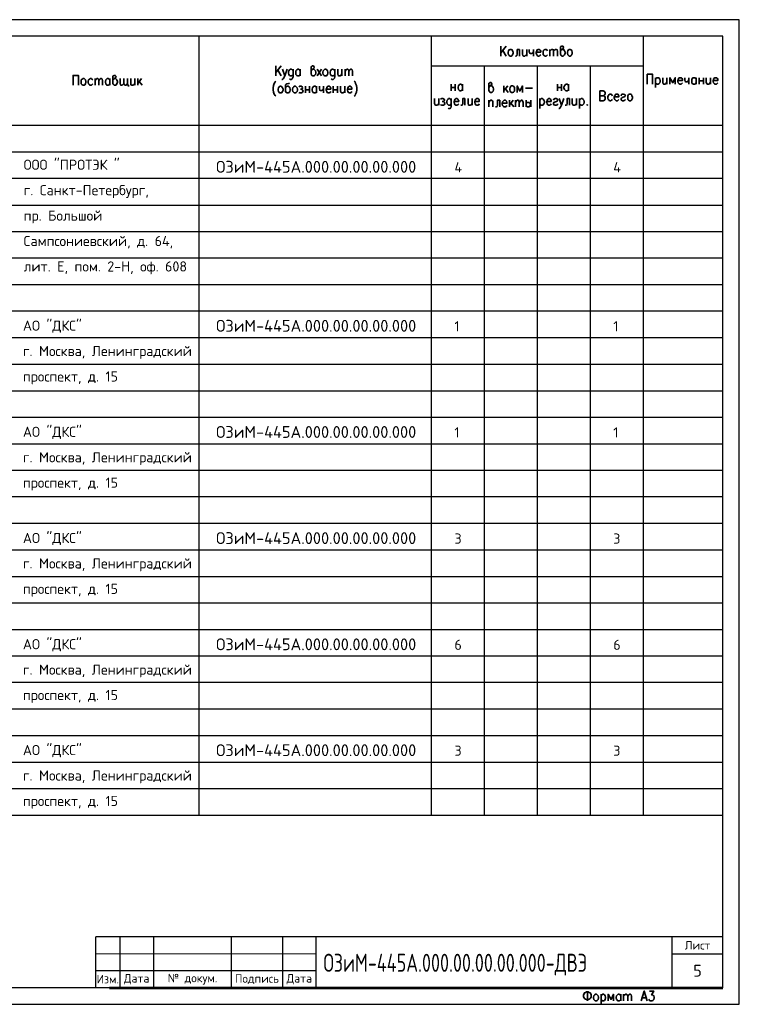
# Model space of a CAD drawing. Header units: millimetres. Extents: x -2 to 2563, y -5 to 295.
# Tile 11 of 13: x 1916 to 2135, y -5 to 295. Entities that reach past the tile are written whole.
import ezdxf

# ---------------------------------------------------------------- set-up
doc = ezdxf.new("R2010")
doc.units = ezdxf.units.MM
doc.layers.add('Cont', color=6, linetype='Continuous')
doc.styles.add('Isocpeur', font='isocpeur.ttf')
doc.styles.add('simplex', font='simplex.shx', dxfattribs={"width": 0.9})

msp = doc.modelspace()

# ---------------------------------------------------------------- linework, layer by layer
at = {"color": 7, "linetype": 'Continuous', "lineweight": 25}
for p, q in [((2135.07, 295.21), (1711.04, 295.21)), ((2135.07, -4.57), (2135.07, 295.21)), ((2130.09, 254.84), (1731.22, 254.84)), ((2130.09, 246.81), (1731.22, 246.81)), ((2130.09, 238.68), (1731.22, 238.68)), ((2130.09, 230.64), (1731.22, 230.64)), ((2130.09, 222.6), (1731.22, 222.6)), ((2130.09, 214.48), (1731.22, 214.48)), ((2130.09, 206.44), (1731.22, 206.44)), ((2130.09, 198.31), (1731.22, 198.31)), ((2130.09, 190.27), (1731.22, 190.27)), ((2130.09, 182.15), (1731.22, 182.15)), ((2130.09, 174.11), (1731.22, 174.11)), ((2130.09, 165.98), (1731.22, 165.98)), ((2130.09, 157.94), (1731.22, 157.94)), ((2130.09, 149.91), (1731.22, 149.91)), ((2130.09, 141.78), (1731.22, 141.78)), ((2130.09, 133.74), (1731.22, 133.74)), ((2130.09, 125.62), (1731.22, 125.62)), ((2130.09, 117.58), (1731.22, 117.58)), ((2130.09, 109.45), (1731.22, 109.45)), ((2130.09, 101.41), (1731.22, 101.41)), ((2130.09, 93.37), (1731.22, 93.37)), ((2130.09, 85.25), (1731.22, 85.25)), ((2130.09, 77.21), (1731.22, 77.21)), ((2130.09, 69.08), (1731.22, 69.08)), ((2130.09, 61.04), (1731.22, 61.04)), ((1711.04, -4.57), (2135.07, -4.57))]:
    msp.add_line(p, q, dxfattribs=at)
at = {"color": 7, "linetype": 'Continuous', "lineweight": 35}
for p, q in [((2064.12, 287.17), (2062.46, 285.16)), ((2062.46, 287.17), (2062.46, 284.12)), ((2064.12, 284.12), (2063.07, 285.86)), ((2068.14, 286.13), (2068.14, 284.12)), ((2070.33, 286.13), (2070.33, 284.12)), ((2072.42, 286.13), (2072.42, 284.12)), ((2077.4, 286.13), (2077.4, 284.12)), ((1995.62, 281.15), (1993.96, 279.14)), ((1993.96, 281.15), (1993.96, 278.09)), ((1995.62, 278.09), (1994.57, 279.83)), ((2001.39, 280.1), (2001.39, 278.09)), ((2006.54, 280.1), (2007.85, 278.09)), ((2007.85, 280.1), (2006.54, 278.09)), ((2014.06, 280.1), (2014.06, 278.09)), ((2015.02, 280.1), (2015.02, 278.09)), ((1938.91, 277.3), (1938.91, 275.29)), ((1943.37, 277.3), (1943.37, 275.29)), ((1951.06, 277.3), (1951.06, 275.29)), ((1951.93, 277.3), (1951.93, 275.29)), ((1953.07, 277.3), (1951.93, 275.82)), ((1952.37, 276.43), (1953.24, 275.29)), ((2109.56, 277.56), (2109.56, 274.59)), ((2113.05, 277.56), (2113.05, 275.55)), ((2119.69, 277.56), (2119.69, 275.55)), ((2121.97, 277.56), (2121.97, 275.55)), ((2122.84, 277.56), (2122.84, 275.55)), ((2122.84, 276.6), (2124.15, 276.6)), ((2124.15, 277.56), (2124.15, 275.55)), ((2126.33, 277.56), (2126.33, 275.55)), ((2002.96, 274.94), (2002.96, 272.93)), ((2002.96, 273.89), (2004.18, 273.89)), ((2004.18, 274.94), (2004.18, 272.93)), ((2006.37, 274.94), (2006.37, 272.93)), ((2008.46, 274.94), (2008.46, 272.93)), ((2011.44, 274.94), (2011.44, 272.93)), ((2011.44, 273.89), (2012.75, 273.89)), ((2012.75, 274.94), (2012.75, 272.93)), ((2014.93, 274.94), (2014.93, 272.93)), ((2047.35, 275.55), (2047.35, 273.54)), ((2047.35, 274.59), (2048.57, 274.59)), ((2048.57, 275.55), (2048.57, 273.54)), ((2050.75, 275.55), (2050.75, 273.54)), ((2063.42, 275.03), (2063.42, 273.02)), ((2064.56, 275.03), (2063.42, 273.63)), ((2063.86, 274.15), (2064.73, 273.02)), ((2069.98, 274.33), (2072.07, 274.33)), ((2079.68, 275.55), (2079.68, 273.54)), ((2079.68, 274.59), (2080.9, 274.59)), ((2080.9, 275.55), (2080.9, 273.54)), ((2083.08, 275.55), (2083.08, 273.54)), ((2043.59, 271.18), (2043.59, 269.17)), ((2051.54, 271.18), (2051.54, 269.17)), ((2053.73, 271.18), (2053.73, 269.17)), ((2058.79, 270.66), (2058.79, 268.65)), ((2062.11, 270.66), (2062.11, 268.65)), ((2065.08, 270.66), (2065.08, 268.65)), ((2066.22, 270.66), (2065.08, 269.17)), ((2066.92, 270.66), (2066.92, 268.65)), ((2070.15, 270.66), (2070.15, 268.65)), ((2071.64, 270.66), (2071.64, 268.65)), ((2074.35, 271.18), (2074.35, 268.13)), ((2083.35, 271.18), (2083.35, 269.17)), ((2085.53, 271.18), (2085.53, 269.17)), ((2086.4, 271.18), (2086.4, 268.13)), ((2065.52, 269.79), (2066.39, 268.65)), ((2088.85, -0.56), (2088.85, -3.53)), ((2092.96, -1.52), (2092.96, -4.57)), ((2098.99, -1.52), (2098.99, -3.53)), ((2099.86, -1.52), (2099.86, -3.53)), ((2105.54, -2.56), (2106.68, -2.56))]:
    msp.add_line(p, q, dxfattribs=at)
at = {"color": 7, "lineweight": 20}
msp.add_line((1939.17, 10.81), (2006.25, 10.81), dxfattribs=at)
at = {"color": 7, "linetype": 'Continuous', "lineweight": 53}
msp.add_line((1943.28, 0.49), (2130.09, 0.49), dxfattribs=at)
at = {"color": 7, "linetype": 'Continuous', "lineweight": 35}
for points in [[(2065.26, 286.13), (2065.61, 286.13), (2065.87, 286.04), (2066.05, 285.69), (2066.22, 285.34), (2066.22, 284.99), (2066.05, 284.55), (2065.87, 284.29), (2065.61, 284.12), (2065.26, 284.12), (2065, 284.29), (2064.82, 284.55), (2064.73, 284.99), (2064.73, 285.34), (2064.82, 285.69), (2065, 286.04)], [(2083.26, 286.13), (2083.61, 286.13), (2083.87, 286.04), (2084.04, 285.69), (2084.22, 285.34), (2084.22, 284.99), (2084.04, 284.55), (2083.87, 284.29), (2083.61, 284.12), (2083.26, 284.12), (2083.08, 284.29), (2082.82, 284.55), (2082.73, 284.99), (2082.73, 285.34), (2082.82, 285.69), (2083.08, 286.04)], [(2008.9, 280.1), (2009.25, 280.1), (2009.43, 279.92), (2009.69, 279.66), (2009.78, 279.22), (2009.78, 278.96), (2009.69, 278.52), (2009.43, 278.26), (2009.25, 278.09), (2008.9, 278.09), (2008.64, 278.26), (2008.38, 278.52), (2008.29, 278.96), (2008.29, 279.22), (2008.38, 279.66), (2008.64, 279.92)], [(1935.24, 277.3), (1935.59, 277.3), (1935.77, 277.13), (1936.03, 276.86), (1936.12, 276.43), (1936.12, 276.16), (1936.03, 275.73), (1935.77, 275.38), (1935.59, 275.29), (1935.24, 275.29), (1934.98, 275.38), (1934.72, 275.73), (1934.63, 276.16), (1934.63, 276.43), (1934.72, 276.86), (1934.98, 277.13)], [(1995.18, 274.94), (1995.53, 274.94), (1995.79, 274.77), (1995.97, 274.5), (1996.14, 274.07), (1996.14, 273.72), (1995.97, 273.37), (1995.79, 273.02), (1995.53, 272.93), (1995.18, 272.93), (1995.01, 273.02), (1994.75, 273.37), (1994.66, 273.72), (1994.66, 274.07), (1994.75, 274.5), (1995.01, 274.77)], [(1999.55, 274.94), (1999.9, 274.94), (2000.16, 274.77), (2000.43, 274.5), (2000.51, 274.07), (2000.51, 273.72), (2000.43, 273.37), (2000.16, 273.02), (1999.9, 272.93), (1999.55, 272.93), (1999.38, 273.02), (1999.12, 273.37), (1999.03, 273.72), (1999.03, 274.07), (1999.12, 274.5), (1999.38, 274.77)], [(2065.7, 275.03), (2066.05, 275.03), (2066.31, 274.94), (2066.57, 274.59), (2066.66, 274.15), (2066.66, 273.89), (2066.57, 273.46), (2066.31, 273.19), (2066.05, 273.02), (2065.7, 273.02), (2065.52, 273.19), (2065.26, 273.46), (2065.17, 273.89), (2065.17, 274.15), (2065.26, 274.59), (2065.52, 274.94)], [(2101.61, 272.49), (2101.96, 272.49), (2102.22, 272.41), (2102.39, 272.06), (2102.57, 271.71), (2102.57, 271.36), (2102.39, 270.92), (2102.22, 270.66), (2101.96, 270.49), (2101.61, 270.49), (2101.35, 270.66), (2101.17, 270.92), (2101.08, 271.36), (2101.08, 271.71), (2101.17, 272.06), (2101.35, 272.41)], [(2088.76, 269.44), (2088.68, 269.26), (2088.76, 269.17), (2088.85, 269.26)], [(2088.59, -0.82), (2089.03, -0.82), (2089.37, -0.99), (2089.64, -1.08), (2089.9, -1.43), (2089.99, -1.69), (2089.99, -2.3), (2089.9, -2.56), (2089.64, -2.83), (2089.37, -3), (2089.03, -3.09), (2088.59, -3.09), (2088.24, -3), (2087.98, -2.83), (2087.8, -2.56), (2087.63, -2.3), (2087.63, -1.69), (2087.8, -1.43), (2087.98, -1.08), (2088.24, -0.99)], [(2091.21, -1.52), (2091.56, -1.52), (2091.82, -1.69), (2092.08, -1.95), (2092.17, -2.39), (2092.17, -2.65), (2092.08, -3.09), (2091.82, -3.44), (2091.56, -3.53), (2091.21, -3.53), (2091.03, -3.44), (2090.77, -3.09), (2090.69, -2.65), (2090.69, -2.39), (2090.77, -1.95), (2091.03, -1.69)]]:
    msp.add_lwpolyline(points, close=True, dxfattribs=at)
for points in [[(2068.14, 286.13), (2067.44, 286.13), (2067.44, 284.73), (2067.36, 284.29), (2067.09, 284.12), (2066.92, 284.12)], [(2069.1, 286.13), (2069.1, 284.73), (2069.19, 284.29), (2069.45, 284.12), (2069.8, 284.12), (2069.98, 284.29), (2070.33, 284.73)], [(2071.11, 286.13), (2071.11, 285.43), (2071.29, 284.99), (2071.46, 284.9), (2071.81, 284.9), (2072.07, 284.99), (2072.42, 285.43)], [(2073.21, 285.34), (2074.61, 285.34), (2074.61, 285.6), (2074.52, 285.86), (2074.35, 286.04), (2074.17, 286.13), (2073.82, 286.13), (2073.56, 286.04), (2073.38, 285.69), (2073.21, 285.34), (2073.21, 284.99), (2073.38, 284.55), (2073.56, 284.29), (2073.82, 284.12), (2074.17, 284.12), (2074.35, 284.29), (2074.61, 284.55)], [(2076.71, 285.69), (2076.44, 286.04), (2076.27, 286.13), (2075.92, 286.13), (2075.66, 286.04), (2075.39, 285.69), (2075.31, 285.34), (2075.31, 284.99), (2075.39, 284.55), (2075.66, 284.29), (2075.92, 284.12), (2076.27, 284.12), (2076.44, 284.29), (2076.71, 284.55)], [(2077.4, 285.6), (2077.75, 286.04), (2077.93, 286.13), (2078.19, 286.13), (2078.45, 286.04), (2078.54, 285.6), (2078.54, 284.12)], [(2078.54, 285.6), (2078.89, 286.04), (2079.15, 286.13), (2079.33, 286.13), (2079.59, 286.04), (2079.68, 285.6), (2079.68, 284.12)], [(2080.64, 285.69), (2080.81, 286.04), (2081.07, 286.13), (2081.42, 286.47), (2081.51, 286.74), (2081.42, 287), (2081.34, 287.17), (2080.99, 287.17), (2080.72, 287), (2080.64, 286.91), (2080.64, 284.73), (2080.72, 284.47), (2080.81, 284.29), (2081.07, 284.12), (2081.42, 284.12), (2081.69, 284.29), (2081.86, 284.55), (2082.04, 284.99), (2082.04, 285.34), (2081.86, 285.69), (2081.69, 286.04), (2081.42, 286.13), (2081.07, 286.13)], [(1995.97, 280.1), (1996.67, 278.09), (1997.37, 280.1)], [(1999.2, 279.66), (1999.03, 279.83), (1998.94, 279.92), (1998.68, 280.1), (1998.42, 280.1), (1998.15, 279.92), (1997.89, 279.66), (1997.8, 279.22), (1997.8, 278.96), (1997.89, 278.52), (1998.15, 278.26), (1998.42, 278.09), (1998.68, 278.09), (1998.94, 278.26), (1999.2, 278.52)], [(1999.2, 280.1), (1999.2, 277.82), (1999.03, 277.39), (1998.94, 277.21), (1998.68, 277.04), (1998.42, 277.04), (1998.15, 277.21)], [(2001.39, 278.52), (2001.12, 278.26), (2000.95, 278.09), (2000.6, 278.09), (2000.34, 278.26), (2000.25, 278.35), (2000.08, 278.52), (1999.99, 278.96), (1999.99, 279.22), (2000.08, 279.66), (2000.34, 279.92), (2000.6, 280.1), (2000.95, 280.1), (2001.12, 279.92), (2001.39, 279.66)], [(2004.71, 279.66), (2004.97, 279.92), (2005.14, 280.1), (2005.49, 280.36), (2005.67, 280.71), (2005.49, 280.97), (2005.41, 281.15), (2005.06, 281.15), (2004.79, 280.97), (2004.71, 280.8), (2004.71, 278.7), (2004.79, 278.35), (2004.97, 278.26), (2005.14, 278.09), (2005.49, 278.09), (2005.76, 278.26), (2006.02, 278.52), (2006.11, 278.96), (2006.11, 279.22), (2006.02, 279.66), (2005.76, 279.92), (2005.49, 280.1), (2005.14, 280.1)], [(2011.87, 279.66), (2011.78, 279.83), (2011.61, 279.92), (2011.44, 280.1), (2011.09, 280.1), (2010.82, 279.92), (2010.56, 279.66), (2010.47, 279.22), (2010.47, 278.96), (2010.56, 278.52), (2010.82, 278.26), (2011.09, 278.09), (2011.44, 278.09), (2011.61, 278.26), (2011.87, 278.52)], [(2011.87, 280.1), (2011.87, 277.82), (2011.78, 277.39), (2011.61, 277.21), (2011.44, 277.04), (2011.09, 277.04), (2010.82, 277.21)], [(2012.83, 280.1), (2012.83, 278.7), (2012.92, 278.26), (2013.18, 278.09), (2013.53, 278.09), (2013.71, 278.26), (2014.06, 278.7)], [(2015.02, 279.57), (2015.37, 279.92), (2015.54, 280.1), (2015.8, 280.1), (2016.07, 279.92), (2016.15, 279.57), (2016.15, 278.09)], [(2016.15, 279.57), (2016.5, 279.92), (2016.68, 280.1), (2016.94, 280.1), (2017.2, 279.92), (2017.29, 279.57), (2017.29, 278.09)], [(1932.19, 275.29), (1932.19, 278.26), (1933.85, 278.26), (1933.85, 275.29)], [(1938.21, 276.86), (1937.95, 277.13), (1937.78, 277.3), (1937.43, 277.3), (1937.17, 277.13), (1936.9, 276.86), (1936.82, 276.43), (1936.82, 276.16), (1936.9, 275.73), (1937.17, 275.38), (1937.43, 275.29), (1937.78, 275.29), (1937.95, 275.38), (1938.21, 275.73)], [(1938.91, 276.69), (1939.26, 277.13), (1939.44, 277.3), (1939.7, 277.3), (1939.96, 277.13), (1940.05, 276.69), (1940.05, 275.29)], [(1940.05, 276.69), (1940.4, 277.13), (1940.66, 277.3), (1940.84, 277.3), (1941.1, 277.13), (1941.18, 276.69), (1941.18, 275.29)], [(1943.37, 275.73), (1943.19, 275.38), (1942.93, 275.29), (1942.58, 275.29), (1942.41, 275.38), (1942.23, 275.55), (1942.15, 275.73), (1942.06, 276.16), (1942.06, 276.43), (1942.15, 276.86), (1942.41, 277.13), (1942.58, 277.3), (1942.93, 277.3), (1943.19, 277.13), (1943.37, 276.86)], [(1944.33, 276.86), (1944.59, 277.13), (1944.77, 277.3), (1945.12, 277.56), (1945.29, 277.91), (1945.12, 278.17), (1945.03, 278.26), (1944.68, 278.26), (1944.42, 278.17), (1944.33, 278), (1944.33, 275.82), (1944.42, 275.55), (1944.59, 275.38), (1944.77, 275.29), (1945.12, 275.29), (1945.38, 275.38), (1945.55, 275.73), (1945.73, 276.16), (1945.73, 276.43), (1945.55, 276.86), (1945.38, 277.13), (1945.12, 277.3), (1944.77, 277.3)], [(1947.65, 275.82), (1947.3, 275.38), (1947.13, 275.29), (1946.86, 275.29), (1946.6, 275.38), (1946.51, 275.82), (1946.51, 277.3)], [(1948.79, 275.82), (1948.52, 275.38), (1948.26, 275.29), (1948, 275.29), (1947.83, 275.38), (1947.65, 275.82), (1947.65, 277.3)], [(1948.79, 277.3), (1948.79, 275.29), (1949.05, 275.29), (1949.05, 274.85)], [(1949.75, 277.3), (1949.75, 275.82), (1949.84, 275.38), (1950.1, 275.29), (1950.45, 275.29), (1950.71, 275.38), (1951.06, 275.82)], [(1993.96, 276.51), (1993.7, 276.25), (1993.44, 275.82), (1993.26, 275.2), (1993.09, 274.5), (1993.09, 273.89), (1993.26, 273.19), (1993.44, 272.58), (1993.7, 272.15), (1993.96, 271.88)], [(1996.67, 278.09), (1996.41, 277.48), (1996.14, 277.21), (1995.97, 277.04), (1995.79, 277.04)], [(1998.07, 275.9), (1997.89, 275.82), (1997.28, 275.64), (1997.02, 275.47), (1996.93, 275.2), (1996.93, 273.46), (1997.02, 273.19), (1997.19, 273.02), (1997.37, 272.93), (1997.72, 272.93), (1997.98, 273.02), (1998.24, 273.37), (1998.33, 273.72), (1998.33, 274.07), (1998.24, 274.5), (1998.07, 274.59), (1997.98, 274.77), (1997.72, 274.94), (1997.37, 274.94), (1997.19, 274.77), (1996.93, 274.5)], [(2017.81, 276.51), (2018.08, 276.25), (2018.25, 275.82), (2018.51, 275.2), (2018.6, 274.5), (2018.6, 273.89), (2018.51, 273.19), (2018.25, 272.58), (2018.08, 272.15), (2017.81, 271.88)], [(2058.79, 274.59), (2059.06, 274.94), (2059.23, 275.03), (2059.58, 275.38), (2059.75, 275.64), (2059.58, 275.9), (2059.49, 276.08), (2059.14, 276.08), (2058.97, 275.9), (2058.79, 275.82), (2058.79, 273.63), (2058.97, 273.37), (2059.06, 273.19), (2059.23, 273.02), (2059.58, 273.02), (2059.84, 273.19), (2060.1, 273.46), (2060.19, 273.89), (2060.19, 274.15), (2060.1, 274.59), (2059.84, 274.94), (2059.58, 275.03), (2059.23, 275.03)], [(2107.02, 275.55), (2107.02, 278.61), (2108.68, 278.61), (2108.68, 275.55)], [(2109.56, 277.13), (2109.82, 277.48), (2110.08, 277.56), (2110.34, 277.56), (2110.61, 277.48), (2110.87, 277.13), (2110.96, 276.69), (2110.96, 276.43), (2110.87, 275.99), (2110.61, 275.73), (2110.34, 275.55), (2110.08, 275.55), (2109.82, 275.73), (2109.56, 275.99)], [(2111.74, 277.56), (2111.74, 276.16), (2111.92, 275.73), (2112.09, 275.55), (2112.44, 275.55), (2112.7, 275.73), (2113.05, 276.16)], [(2115.59, 275.55), (2115.59, 277.56), (2114.8, 275.99), (2113.93, 277.56), (2113.93, 275.55)], [(2116.37, 276.69), (2117.77, 276.69), (2117.77, 277.04), (2117.68, 277.3), (2117.51, 277.48), (2117.34, 277.56), (2116.99, 277.56), (2116.72, 277.48), (2116.46, 277.13), (2116.37, 276.69), (2116.37, 276.43), (2116.46, 275.99), (2116.72, 275.73), (2116.99, 275.55), (2117.34, 275.55), (2117.51, 275.73), (2117.77, 275.99)], [(2118.47, 277.56), (2118.47, 276.86), (2118.56, 276.43), (2118.82, 276.25), (2119.17, 276.25), (2119.43, 276.43), (2119.69, 276.86)], [(2121.97, 275.99), (2121.7, 275.73), (2121.44, 275.55), (2121.09, 275.55), (2120.92, 275.73), (2120.74, 275.82), (2120.66, 275.99), (2120.57, 276.43), (2120.57, 276.69), (2120.66, 277.13), (2120.92, 277.48), (2121.09, 277.56), (2121.44, 277.56), (2121.7, 277.48), (2121.97, 277.13)], [(2125.02, 277.56), (2125.02, 276.16), (2125.2, 275.73), (2125.37, 275.55), (2125.72, 275.55), (2125.99, 275.73), (2126.33, 276.16)], [(2127.12, 276.69), (2128.52, 276.69), (2128.52, 277.04), (2128.43, 277.3), (2128.26, 277.48), (2128.08, 277.56), (2127.73, 277.56), (2127.47, 277.48), (2127.21, 277.13), (2127.12, 276.69), (2127.12, 276.43), (2127.21, 275.99), (2127.47, 275.73), (2127.73, 275.55), (2128.08, 275.55), (2128.26, 275.73), (2128.52, 275.99)], [(2000.95, 274.77), (2001.3, 274.94), (2001.65, 274.94), (2002, 274.77), (2002.09, 274.5), (2002, 274.15), (2001.74, 274.07), (2001.47, 274.07)], [(2001.74, 274.07), (2002, 273.89), (2002.09, 273.72), (2002.26, 273.46), (2002.09, 273.19), (2002, 273.02), (2001.74, 272.93), (2001.3, 272.93), (2000.95, 273.02)], [(2006.37, 273.37), (2006.19, 273.02), (2005.93, 272.93), (2005.58, 272.93), (2005.32, 273.02), (2005.23, 273.19), (2005.14, 273.37), (2004.97, 273.72), (2004.97, 274.07), (2005.14, 274.5), (2005.32, 274.77), (2005.58, 274.94), (2005.93, 274.94), (2006.19, 274.77), (2006.37, 274.5)], [(2007.24, 274.94), (2007.24, 274.15), (2007.33, 273.72), (2007.5, 273.63), (2007.85, 273.63), (2008.12, 273.72), (2008.46, 274.15)], [(2009.25, 274.07), (2010.65, 274.07), (2010.65, 274.33), (2010.56, 274.59), (2010.47, 274.77), (2010.21, 274.94), (2009.86, 274.94), (2009.6, 274.77), (2009.43, 274.5), (2009.25, 274.07), (2009.25, 273.72), (2009.43, 273.37), (2009.6, 273.02), (2009.86, 272.93), (2010.21, 272.93), (2010.47, 273.02), (2010.65, 273.37)], [(2013.62, 274.94), (2013.62, 273.46), (2013.79, 273.02), (2013.97, 272.93), (2014.32, 272.93), (2014.58, 273.02), (2014.93, 273.46)], [(2015.72, 274.07), (2017.11, 274.07), (2017.11, 274.33), (2017.03, 274.59), (2016.85, 274.77), (2016.68, 274.94), (2016.33, 274.94), (2016.07, 274.77), (2015.89, 274.5), (2015.72, 274.07), (2015.72, 273.72), (2015.89, 273.37), (2016.07, 273.02), (2016.33, 272.93), (2016.68, 272.93), (2016.85, 273.02), (2017.11, 273.37)], [(2050.75, 273.98), (2050.58, 273.72), (2050.32, 273.54), (2049.97, 273.54), (2049.79, 273.72), (2049.62, 273.81), (2049.53, 273.98), (2049.44, 274.42), (2049.44, 274.68), (2049.53, 275.12), (2049.79, 275.38), (2049.97, 275.55), (2050.32, 275.55), (2050.58, 275.38), (2050.75, 275.12)], [(2069.1, 273.02), (2069.1, 275.03), (2068.23, 273.46), (2067.44, 275.03), (2067.44, 273.02)], [(2083.08, 273.98), (2082.91, 273.72), (2082.65, 273.54), (2082.3, 273.54), (2082.04, 273.72), (2081.95, 273.81), (2081.86, 273.98), (2081.69, 274.42), (2081.69, 274.68), (2081.86, 275.12), (2082.04, 275.38), (2082.3, 275.55), (2082.65, 275.55), (2082.91, 275.38), (2083.08, 275.12)], [(2093.66, 273.54), (2092.61, 273.54), (2092.61, 270.49), (2093.66, 270.49), (2094.01, 270.66), (2094.09, 270.83), (2094.27, 271.1), (2094.27, 271.53), (2094.09, 271.8), (2094.01, 271.97), (2093.66, 272.06), (2092.61, 272.06)], [(2093.66, 273.54), (2094.01, 273.37), (2094.09, 273.28), (2094.27, 272.93), (2094.27, 272.67), (2094.09, 272.41), (2094.01, 272.23), (2093.66, 272.06)], [(2042.28, 271.18), (2042.28, 269.7), (2042.45, 269.26), (2042.63, 269.17), (2042.98, 269.17), (2043.24, 269.26), (2043.59, 269.7)], [(2044.11, 271.01), (2044.46, 271.18), (2044.81, 271.18), (2045.16, 271.01), (2045.34, 270.75), (2045.16, 270.49), (2044.99, 270.31), (2044.64, 270.31)], [(2044.99, 270.31), (2045.16, 270.14), (2045.34, 270.05), (2045.42, 269.7), (2045.34, 269.44), (2045.16, 269.26), (2044.99, 269.17), (2044.46, 269.17), (2044.11, 269.26)], [(2047.35, 270.75), (2047.26, 270.83), (2047.17, 271.01), (2046.91, 271.18), (2046.56, 271.18), (2046.39, 271.01), (2046.12, 270.75), (2046.04, 270.31), (2046.04, 270.05), (2046.12, 269.61), (2046.39, 269.26), (2046.56, 269.17), (2046.91, 269.17), (2047.17, 269.26), (2047.35, 269.61)], [(2047.35, 271.18), (2047.35, 268.83), (2047.26, 268.39), (2047.17, 268.3), (2046.91, 268.13), (2046.56, 268.13), (2046.39, 268.3)], [(2048.22, 270.31), (2049.62, 270.31), (2049.62, 270.57), (2049.44, 270.83), (2049.36, 271.01), (2049.09, 271.18), (2048.74, 271.18), (2048.57, 271.01), (2048.31, 270.75), (2048.22, 270.31), (2048.22, 270.05), (2048.31, 269.61), (2048.57, 269.26), (2048.74, 269.17), (2049.09, 269.17), (2049.36, 269.26), (2049.62, 269.61)], [(2051.54, 271.18), (2050.84, 271.18), (2050.84, 269.7), (2050.75, 269.26), (2050.49, 269.17), (2050.23, 269.17)], [(2052.5, 271.18), (2052.5, 269.7), (2052.59, 269.26), (2052.85, 269.17), (2053.11, 269.17), (2053.38, 269.26), (2053.73, 269.7)], [(2054.51, 270.31), (2055.91, 270.31), (2055.91, 270.57), (2055.82, 270.83), (2055.73, 271.01), (2055.47, 271.18), (2055.12, 271.18), (2054.86, 271.01), (2054.69, 270.75), (2054.51, 270.31), (2054.51, 270.05), (2054.69, 269.61), (2054.86, 269.26), (2055.12, 269.17), (2055.47, 269.17), (2055.73, 269.26), (2055.91, 269.61)], [(2058.79, 270.05), (2059.06, 270.49), (2059.32, 270.66), (2059.67, 270.66), (2059.93, 270.49), (2060.02, 270.22), (2060.02, 268.65)], [(2062.11, 270.66), (2061.41, 270.66), (2061.41, 269.17), (2061.33, 268.83), (2061.06, 268.65), (2060.8, 268.65)], [(2062.9, 269.79), (2064.3, 269.79), (2064.3, 270.05), (2064.21, 270.4), (2064.04, 270.49), (2063.86, 270.66), (2063.51, 270.66), (2063.25, 270.49), (2062.99, 270.22), (2062.9, 269.79), (2062.9, 269.52), (2062.99, 269.09), (2063.25, 268.83), (2063.51, 268.65), (2063.86, 268.65), (2064.04, 268.83), (2064.3, 269.09)], [(2066.92, 270.05), (2067.27, 270.49), (2067.53, 270.66), (2067.79, 270.66), (2067.97, 270.49), (2068.05, 270.05), (2068.05, 268.65)], [(2068.05, 270.05), (2068.4, 270.49), (2068.67, 270.66), (2068.93, 270.66), (2069.1, 270.49), (2069.28, 270.05), (2069.28, 268.65)], [(2070.15, 269.79), (2070.33, 269.96), (2070.5, 270.05), (2070.85, 270.05), (2071.03, 270.05), (2071.2, 269.96), (2071.29, 269.79), (2071.46, 269.52), (2071.46, 269.17), (2071.29, 268.91), (2071.2, 268.83), (2071.03, 268.65), (2070.5, 268.65), (2070.33, 268.83), (2070.15, 268.91)], [(2074.35, 270.75), (2074.52, 271.01), (2074.78, 271.18), (2075.13, 271.18), (2075.39, 271.01), (2075.57, 270.75), (2075.74, 270.31), (2075.74, 270.05), (2075.57, 269.61), (2075.39, 269.26), (2075.13, 269.17), (2074.78, 269.17), (2074.52, 269.26), (2074.35, 269.61)], [(2076.44, 270.31), (2077.75, 270.31), (2077.75, 270.57), (2077.67, 270.83), (2077.58, 271.01), (2077.32, 271.18), (2076.97, 271.18), (2076.79, 271.01), (2076.53, 270.75), (2076.44, 270.31), (2076.44, 270.05), (2076.53, 269.61), (2076.79, 269.26), (2076.97, 269.17), (2077.32, 269.17), (2077.58, 269.26), (2077.75, 269.61)], [(2078.45, 270.75), (2078.63, 271.01), (2078.98, 271.18), (2079.33, 271.18), (2079.68, 271.01), (2079.76, 270.75), (2079.68, 270.49), (2079.41, 270.31), (2078.8, 270.14), (2078.63, 270.05), (2078.45, 269.7), (2078.45, 269.61), (2078.63, 269.26), (2078.98, 269.17), (2079.33, 269.17), (2079.68, 269.26), (2079.76, 269.61)], [(2080.2, 271.18), (2080.9, 269.17), (2081.6, 271.18)], [(2083.35, 271.18), (2082.65, 271.18), (2082.65, 269.7), (2082.56, 269.26), (2082.3, 269.17), (2082.04, 269.17)], [(2084.22, 271.18), (2084.22, 269.7), (2084.39, 269.26), (2084.57, 269.17), (2084.92, 269.17), (2085.18, 269.26), (2085.53, 269.7)], [(2086.4, 270.75), (2086.67, 271.01), (2086.93, 271.18), (2087.28, 271.18), (2087.45, 271.01), (2087.71, 270.75), (2087.8, 270.31), (2087.8, 270.05), (2087.71, 269.61), (2087.45, 269.26), (2087.28, 269.17), (2086.93, 269.17), (2086.67, 269.26), (2086.4, 269.61)], [(2096.45, 272.06), (2096.19, 272.41), (2095.93, 272.49), (2095.58, 272.49), (2095.4, 272.41), (2095.14, 272.06), (2095.05, 271.71), (2095.05, 271.36), (2095.14, 270.92), (2095.4, 270.66), (2095.58, 270.49), (2095.93, 270.49), (2096.19, 270.66), (2096.45, 270.92)], [(2096.98, 271.71), (2098.37, 271.71), (2098.37, 271.97), (2098.29, 272.23), (2098.2, 272.41), (2097.94, 272.49), (2097.59, 272.49), (2097.33, 272.41), (2097.15, 272.06), (2096.98, 271.71), (2096.98, 271.36), (2097.15, 270.92), (2097.33, 270.66), (2097.59, 270.49), (2097.94, 270.49), (2098.2, 270.66), (2098.37, 270.92)], [(2099.07, 272.06), (2099.16, 272.41), (2099.51, 272.49), (2099.86, 272.49), (2100.21, 272.41), (2100.38, 272.06), (2100.21, 271.8), (2100.03, 271.71), (2099.42, 271.53), (2099.16, 271.36), (2099.07, 271.1), (2099.07, 270.92), (2099.16, 270.66), (2099.51, 270.49), (2099.86, 270.49), (2100.21, 270.66), (2100.38, 270.92)], [(2080.9, 269.17), (2080.64, 268.56), (2080.46, 268.3), (2080.2, 268.13), (2080.11, 268.13)], [(2092.96, -1.95), (2093.22, -1.69), (2093.39, -1.52), (2093.74, -1.52), (2094.01, -1.69), (2094.27, -1.95), (2094.36, -2.39), (2094.36, -2.65), (2094.27, -3.09), (2094.01, -3.44), (2093.74, -3.53), (2093.39, -3.53), (2093.22, -3.44), (2092.96, -3.09)], [(2096.8, -3.53), (2096.8, -1.52), (2096.02, -3.09), (2095.14, -1.52), (2095.14, -3.53)], [(2098.99, -3.09), (2098.72, -3.44), (2098.55, -3.53), (2098.2, -3.53), (2097.94, -3.44), (2097.85, -3.26), (2097.68, -3.09), (2097.59, -2.65), (2097.59, -2.39), (2097.68, -1.95), (2097.94, -1.69), (2098.2, -1.52), (2098.55, -1.52), (2098.72, -1.69), (2098.99, -1.95)], [(2099.86, -2.13), (2100.21, -1.69), (2100.47, -1.52), (2100.73, -1.52), (2100.91, -1.69), (2101.08, -2.13), (2101.08, -3.53)], [(2101.08, -2.13), (2101.43, -1.69), (2101.61, -1.52), (2101.87, -1.52), (2102.13, -1.69), (2102.22, -2.13), (2102.22, -3.53)], [(2105.19, -3.53), (2106.15, -0.56), (2107.02, -3.53)], [(2107.72, -0.56), (2109.03, -0.56), (2108.34, -1.69), (2108.68, -1.69), (2108.86, -1.87), (2109.03, -1.95), (2109.12, -2.39), (2109.12, -2.65), (2109.03, -3.09), (2108.77, -3.44), (2108.42, -3.53), (2108.07, -3.53), (2107.72, -3.44), (2107.64, -3.26), (2107.55, -3)]]:
    msp.add_lwpolyline(points, dxfattribs=at)
at = {"layer": 'Cont', "color": 7}
for p, q in [((2130.09, 290.23), (1731.22, 290.23)), ((1970.54, 290.23), (1970.54, 52.92)), ((2041.23, 290.23), (2041.23, 52.92)), ((2105.8, 290.23), (2105.8, 52.92)), ((2130.09, 0.49), (2130.09, 290.23)), ((2041.23, 281.15), (2105.8, 281.15)), ((2057.4, 281.15), (2057.4, 52.92)), ((2073.56, 281.15), (2073.56, 52.92)), ((2089.64, 281.15), (2089.64, 52.92)), ((2130.09, 262.97), (1731.22, 262.97)), ((2130.09, 52.92), (1731.22, 52.92)), ((2130.09, 15.97), (1939.17, 15.97)), ((1939.17, 0.49), (1939.17, 15.97)), ((1946.4, 15.97), (1946.4, 0.49)), ((1956.72, 15.97), (1956.72, 0.49)), ((1980.45, 0.49), (1980.45, 15.97)), ((1995.93, 15.97), (1995.93, 0.49)), ((2006.25, 0.49), (2006.25, 15.97)), ((2114.61, 0.49), (2114.61, 15.97)), ((2114.61, 10.81), (2130.09, 10.81)), ((2006.25, 5.65), (1939.17, 5.65)), ((2130.09, 0.49), (1731.22, 0.49))]:
    msp.add_line(p, q, dxfattribs=at)

# ---------------------------------------------------------------- texts
at = {"color": 0, "lineweight": 35, "style": 'simplex', "width": 0.7}
msp.add_text('ОЗиМ-445А.000.00.00.00.000-ДВЭ', height=5.5, dxfattribs=at).set_placement((2008.46, 5.32))
at = {"color": 7, "lineweight": 25, "attachment_point": 5, "style": 'Isocpeur'}
for s, insert, char_height, width in [('\\pxsm1.5,ql;ОЗиМ-445А.000.00.00.00.000', (2016.47, 250.42), 3.612, 81.4421), ('\\pxsm1.5,ql;{\\H0.85714x;4}', (2089.06, 250.29), 3.612, 81.4421), ('\\pxsm1.5,ql;{\\H0.85714x;4}', (2137.42, 250.29), 3.612, 81.4421), ('{\\H0.85714x;\\P\\pxsm1.5,ql;ООО "ПРОТЭК "\\Pг. Санкт-Петербург,\\Pпр. Большой \\PСампсониевский, д. 64,\\Pлит. Е, пом. 2-Н, оф. 608}', (1957.88, 237.73), 3.612, 81.4421), ('\\pxsm1.5,ql;ОЗиМ-445А.000.00.00.00.000', (2016.47, 202.01), 3.612, 81.4421), ('\\pxsm1.5,ql;{\\H0.85714x;1}', (2089.06, 201.88), 3.612, 81.4421), ('\\pxsm1.5,ql;{\\H0.85714x;1}', (2137.42, 201.88), 3.612, 81.4421), ('{\\H0.85714x;\\P\\pxsm1.5,ql;АО "ДКС"\\Pг. Москва, Ленинградский\\Pпроспект, д. 15\\H1.13334x; }', (1957.64, 196.48), 3.612, 81.4421), ('\\pxsm1.5,ql;ОЗиМ-445А.000.00.00.00.000', (2016.47, 169.68), 3.612, 81.4421), ('\\pxsm1.5,ql;{\\H0.85714x;1}', (2089.06, 169.55), 3.612, 81.4421), ('\\pxsm1.5,ql;{\\H0.85714x;1}', (2137.42, 169.55), 3.612, 81.4421), ('{\\H0.85714x;\\P\\pxsm1.5,ql;АО "ДКС"\\Pг. Москва, Ленинградский\\Pпроспект, д. 15\\H1.13334x; }', (1957.64, 164.15), 3.612, 81.4421), ('\\pxsm1.5,ql;ОЗиМ-445А.000.00.00.00.000', (2016.47, 137.36), 3.612, 81.4421), ('\\pxsm1.5,ql;{\\H0.85714x;3}', (2089.06, 137.22), 3.612, 81.4421), ('\\pxsm1.5,ql;{\\H0.85714x;3}', (2137.42, 137.22), 3.612, 81.4421), ('{\\H0.85714x;\\P\\pxsm1.5,ql;АО "ДКС"\\Pг. Москва, Ленинградский\\Pпроспект, д. 15\\H1.13334x; }', (1957.64, 131.82), 3.612, 81.4421), ('\\pxsm1.5,ql;ОЗиМ-445А.000.00.00.00.000', (2016.47, 105.03), 3.612, 81.4421), ('\\pxsm1.5,ql;{\\H0.85714x;6}', (2089.06, 104.89), 3.612, 81.4421), ('\\pxsm1.5,ql;{\\H0.85714x;6}', (2137.42, 104.89), 3.612, 81.4421), ('{\\H0.85714x;\\P\\pxsm1.5,ql;АО "ДКС"\\Pг. Москва, Ленинградский\\Pпроспект, д. 15\\H1.13334x; }', (1957.64, 99.49), 3.612, 81.4421), ('\\pxsm1.5,ql;ОЗиМ-445А.000.00.00.00.000', (2016.47, 72.78), 3.612, 81.4421), ('\\pxsm1.5,ql;{\\H0.85714x;3}', (2089.06, 72.65), 3.612, 81.4421), ('\\pxsm1.5,ql;{\\H0.85714x;3}', (2137.42, 72.65), 3.612, 81.4421), ('{\\H0.85714x;\\P\\pxsm1.5,ql;АО "ДКС"\\Pг. Москва, Ленинградский\\Pпроспект, д. 15\\H1.13334x; }', (1957.64, 67.25), 3.612, 81.4421), ('Лист', (2122.35, 13.39), 2.58, 20.64), ('5', (2122.35, 5.65), 3.61, 20.64), ('Изм.', (1942.78, 3.07), 2.58, 20.64), ('Дата', (1951.56, 3.07), 2.58, 20.64), ('№ докум.', (1968.58, 3.07), 2.58, 20.64), ('Подпись', (1988.19, 3.07), 2.58, 20.64), ('Дата', (2001.09, 3.07), 2.58, 20.64)]:
    msp.add_mtext(s, dxfattribs=dict(at, insert=insert, char_height=char_height, width=width))

doc.saveas('drawing.dxf')
